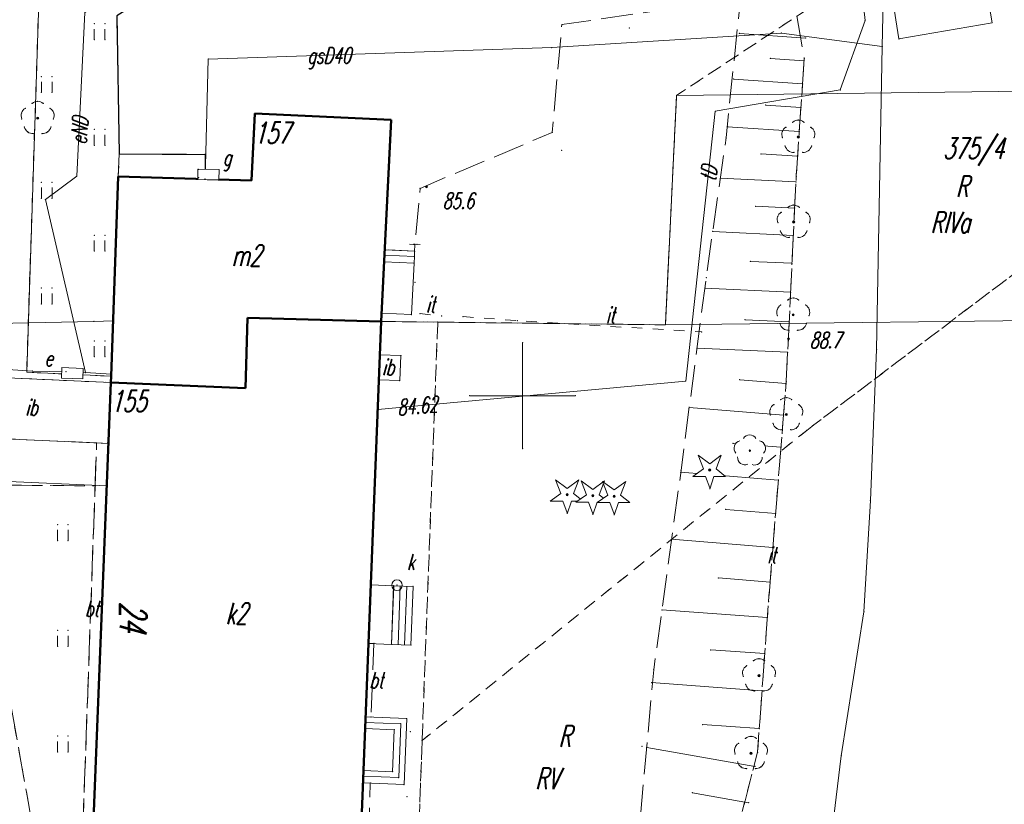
# Model space of a CAD drawing. Header units: metres. Extents: x 5537264 to 5541990, y 5958323 to 5965240.
# Tile 17 of 27: x 5539576 to 5539623, y 5961331 to 5961368. Entities that reach past the tile are written whole.
import ezdxf
from ezdxf.enums import TextEntityAlignment as Align

# ---------------------------------------------------------------- set-up
doc = ezdxf.new("R2010")
doc.units = ezdxf.units.M
for name, pattern in [('L_0_03', [1, 0.5, -0.5]), ('L_0_06', [2, 1.5, -0.5]), ('L_0_29', [0])]:
    doc.linetypes.add(name, pattern=pattern)
doc.layers.get('0').update_dxf_attribs({"linetype": 'CONTINUOUS', "lineweight": 18})
for name, color, linetype, lineweight in [('000_Inne__niezydentyfikowane_', 7, 'CONTINUOUS', 18), ('209_oznaczenie_konturu_klasyfikacyjnego', 3, 'CONTINUOUS', 18), ('210_oznaczenie_konturu_uzytku_gruntowego', 3, 'CONTINUOUS', 18), ('211_numer_dzialki_ewidencyjnej', 96, 'CONTINUOUS', 18), ('217_kontur_klasyfikacyjny', 3, 'L_0_03', 18), ('218_kontur_uzytku_gruntowego', 3, 'L_0_03', 18), ('219_dzialka_ewidencyjna', 96, 'CONTINUOUS', 18), ('238_Punkt_adresowy_budynku', 7, 'CONTINUOUS', 18), ('312_budynek_ewidencyjny', 7, 'CONTINUOUS', 50), ('312_oznaczenie_budynku_ewidencyjnego', 7, 'CONTINUOUS', 18), ('312_oznaczenie_budynku_ewidencyjnego_Atr117', 7, 'CONTINUOUS', 18), ('352_schody', 7, 'CONTINUOUS', 18), ('bt', 7, 'L_0_06', 18), ('chodnik', 7, 'L_0_06', 18), ('drzewo_lisciaste', 7, 'CONTINUOUS', 18), ('foliak_dla_projektanta', 5, 'CONTINUOUS', 18), ('gaz', 40, 'CONTINUOUS', 18), ('GES_UrzadzeniaSiecElektroenergetyczna_P', 7, 'CONTINUOUS', 18), ('GES_UrzadzeniaSiecGazowa_P', 7, 'CONTINUOUS', 18), ('ib', 7, 'CONTINUOUS', 18), ('inny_obiekt_zagospodarowania_terenu', 7, 'L_0_03', 18), ('inny_obiekt_zagospodarowania_terenu_Atr17', 7, 'CONTINUOUS', 18), ('IT', 96, 'L_0_03', 18), ('KR_ObiektKarto', 7, 'CONTINUOUS', 18), ('kraweznik', 7, 'CONTINUOUS', 25), ('mur_op', 7, 'L_0_29', 18), ('OT_ZagospodarowanieTerenu_P', 7, 'CONTINUOUS', 18), ('pikieta_naturalna', 7, 'CONTINUOUS', 18), ('pikieta_naturalna_Atr2', 7, 'CONTINUOUS', 18), ('przewod_elektroenergetyczny_podziemny', 7, 'CONTINUOUS', 18), ('przewod_elektroenergetyczny_podziemny_Atr1', 7, 'CONTINUOUS', 18), ('przewod_gazowy', 7, 'CONTINUOUS', 18), ('przewod_gazowy_Atr1', 7, 'CONTINUOUS', 18), ('przewod_kanalizacyjny', 7, 'CONTINUOUS', 18), ('przewod_telekomunikacyjny_podziemny', 7, 'CONTINUOUS', 18), ('przewod_telekomunikacyjny_podziemny_Atr1', 7, 'CONTINUOUS', 18), ('przewod_wodociagowy', 7, 'CONTINUOUS', 18), ('rzedna', 7, 'CONTINUOUS', 18), ('rzedna_Atr2', 7, 'CONTINUOUS', 18), ('sch', 7, 'CONTINUOUS', 18), ('skarpa_nieumocniona', 7, 'L_0_06', 18), ('studnia_kanalizacyjna', 7, 'CONTINUOUS', 18), ('studnia_kanalizacyjna_Atr17', 7, 'CONTINUOUS', 18), ('swietlik', 7, 'CONTINUOUS', 18), ('szafa_elektroenergetyczna_lub_kontener_Atr17', 7, 'CONTINUOUS', 18), ('trawnik', 7, 'L_0_03', 18), ('Wstawianie_ramki_sekcyjnej_z_opisem', 7, 'CONTINUOUS', 18)]:
    doc.layers.add(name, color=color, linetype=linetype, lineweight=lineweight)
doc.styles.get("Standard").update_dxf_attribs({"font": 'simplex.shx'})

# ---------------------------------------------------------------- blocks, each defined once
blk = doc.blocks.new('L_0_29_1')
at = {"color": 0, "linetype": 'Continuous', "lineweight": 13, "flags": 128}
blk.add_lwpolyline([(0, -0.5), (0, 0.5)], dxfattribs=at)
blk = doc.blocks.new('L_0_29_2')
at = {"color": 0, "linetype": 'Continuous', "lineweight": 13, "flags": 128}
blk.add_lwpolyline([(0, 0.5), (0, -0.5)], dxfattribs=at)
blk = doc.blocks.new('SUES')
at = {"color": 0, "linetype": 'Continuous', "lineweight": 18}
blk.add_wipeout([(1, 0.5), (1, -0.5), (-1, -0.5), (-1, 0.5)], dxfattribs=at)
at = {"color": 0, "linetype": 'Continuous', "lineweight": 18, "flags": 128}
blk.add_lwpolyline([(1, 0.5), (1, -0.5), (-1, -0.5), (-1, 0.5)], close=True, dxfattribs=at)
blk = doc.blocks.new('SUGS')
at = {"color": 0, "linetype": 'Continuous', "lineweight": 18}
blk.add_wipeout([(1, 0.5), (1, -0.5), (-1, -0.5), (-1, 0.5)], dxfattribs=at)
at = {"color": 0, "linetype": 'Continuous', "lineweight": 18, "flags": 128}
blk.add_lwpolyline([(1, 0.5), (1, -0.5), (-1, -0.5), (-1, 0.5)], close=True, dxfattribs=at)
blk = doc.blocks.new('OTZG')
at = {"color": 0, "linetype": 'Continuous', "lineweight": 13}
blk.add_wipeout([(0, -1.7), (-0.4, -0.6), (-1.6, -0.6), (-0.6, 0.1), (-1.1, 1.4), (0, 0.6), (1.1, 1.4), (0.6, 0.1), (1.5, -0.6), (0.4, -0.6), (0, -1.8)], dxfattribs=at)
at = {"linetype": 'Continuous', "lineweight": 13}
blk.add_hatch(color=0, dxfattribs=at).paths.add_polyline_path([(0, -0.1, 1), (0, 0.1, 1)])
at = {"color": 0, "linetype": 'Continuous', "lineweight": 13, "flags": 128}
blk.add_lwpolyline([(0, -1.7), (-0.4, -0.6), (-1.6, -0.6), (-0.6, 0.1), (-1.1, 1.4), (0, 0.6), (1.1, 1.4), (0.6, 0.1), (1.5, -0.6), (0.4, -0.6), (0, -1.8)], close=True, dxfattribs=at)
at = {"color": 0, "linetype": 'Continuous', "lineweight": 13}
blk.add_circle((0, 0), 0.1, dxfattribs=at)
blk = doc.blocks.new('OTZL')
at = {"color": 0, "linetype": 'Continuous', "lineweight": 13}
blk.add_wipeout([(0, -1.539), (0.769, -1.333), (1.333, -0.769), (1.539, 0), (1.333, 0.769), (0.769, 1.333), (0, 1.539), (-0.769, 1.333), (-1.333, 0.769), (-1.539, 0), (-1.333, -0.769), (-0.769, -1.333)], dxfattribs=at)
at = {"linetype": 'Continuous', "lineweight": 18}
blk.add_hatch(color=0, dxfattribs=at).paths.add_polyline_path([(0, -0.072, 1), (0, 0.072, 1)])
at = {"color": 0, "linetype": 'Continuous', "lineweight": 18}
blk.add_circle((0, 0), 0.0721, dxfattribs=at)
for centre, radius, start, end in [((-0.02, 0.82), 0.68, 29.53878, 149.62087), ((-0.8, 0.24), 0.7, 101.63363, 222.61406), ((0.78, 0.24), 0.7, 318.50353, 78.36637), ((-0.46, -0.64), 0.7, 175.10091, 291.50143), ((0.46, -0.66), 0.7, 249.44395, 4.89909)]:
    blk.add_arc(centre, radius, start, end, dxfattribs=at)

msp = doc.modelspace()

# ---------------------------------------------------------------- hatches: boundary and pattern name
at = {"layer": 'drzewo_lisciaste', "linetype": 'Continuous', "lineweight": 18}
for points in [[(5539577.06, 5961363.07, 1), (5539577.06, 5961363.17, 1)], [(5539613.05, 5961362.18, 1), (5539613.05, 5961362.28, 1)], [(5539612.83, 5961358.16, 1), (5539612.83, 5961358.26, 1)], [(5539612.81, 5961353.77, 1), (5539612.81, 5961353.87, 1)], [(5539612.48, 5961349.06, 1), (5539612.48, 5961349.16, 1)], [(5539611.19, 5961336.71, 1), (5539611.19, 5961336.81, 1)], [(5539610.81, 5961333.04, 1), (5539610.81, 5961333.14, 1)]]:
    msp.add_hatch(color=256, dxfattribs=at).paths.add_polyline_path(points)
at = {"layer": 'pikieta_naturalna', "linetype": 'Continuous', "lineweight": 18}
for points in [[(5539595.46, 5961359.835, 1), (5539595.46, 5961359.925, 1)], [(5539612.58, 5961352.645, 1), (5539612.58, 5961352.735, 1)]]:
    msp.add_hatch(color=256, dxfattribs=at).paths.add_polyline_path(points)
at = {"layer": 'rzedna', "linetype": 'Continuous', "lineweight": 18}
msp.add_hatch(color=256, dxfattribs=at).paths.add_polyline_path([(5539593.15, 5961349.305, 1), (5539593.15, 5961349.395, 1)])

# ---------------------------------------------------------------- linework, layer by layer
for p in [(5539616.21, 5961367.74), (5539579.739, 5961367.589), (5539580.239, 5961367.589), (5539601.863, 5961367.549), (5539605.06, 5961367.38), (5539579.739, 5961366.839), (5539580.239, 5961366.839), (5539610.26, 5961367.13), (5539612.25, 5961367.15), (5539613.4, 5961366.91), (5539617.806, 5961366.87), (5539601.38, 5961366.46), (5539617.02, 5961366.51), (5539585.13, 5961365.92), (5539611.72, 5961365.95), (5539613.33, 5961365.93), (5539613.32, 5961365.84), (5539577.239, 5961365.089), (5539577.739, 5961365.089), (5539609.99, 5961364.97), (5539613.25, 5961364.74), (5539615.03, 5961364.46), (5539577.239, 5961364.339), (5539577.739, 5961364.339), (5539576.472, 5961363.586), (5539576.799, 5961363.823), (5539577.06, 5961363.92), (5539577.321, 5961363.823), (5539577.648, 5961363.586), (5539611.51, 5961363.74), (5539613.17, 5961363.63), (5539576.3, 5961363.368), (5539576.311, 5961363.091), (5539577.06, 5961363.12), (5539577.809, 5961363.091), (5539577.82, 5961363.368), (5539587.33, 5961363.34), (5539587.33, 5961363.34), (5539587.33, 5961363.34), (5539609.12, 5961363.45), (5539576.436, 5961362.705), (5539577.684, 5961362.705), (5539579.739, 5961362.589), (5539580.239, 5961362.589), (5539593.78, 5961363.04), (5539593.78, 5961363.04), (5539593.78, 5961363.04), (5539609.7, 5961362.72), (5539612.462, 5961362.696), (5539612.789, 5961362.933), (5539613.05, 5961363.03), (5539613.311, 5961362.933), (5539613.638, 5961362.696), (5539576.59, 5961362.472), (5539576.859, 5961362.397), (5539577.261, 5961362.397), (5539577.53, 5961362.472), (5539601.408, 5961362.448), (5539609.63, 5961362.19), (5539612.29, 5961362.478), (5539612.301, 5961362.201), (5539613.05, 5961362.23), (5539613.09, 5961362.49), (5539613.799, 5961362.201), (5539613.81, 5961362.478), (5539579.739, 5961361.839), (5539580.239, 5961361.839), (5539612.426, 5961361.815), (5539613.674, 5961361.815), (5539580.92, 5961361.43), (5539580.92, 5961361.43), (5539584.98, 5961361.41), (5539584.98, 5961361.41), (5539601.86, 5961361.6), (5539611.28, 5961361.43), (5539612.58, 5961361.582), (5539612.849, 5961361.507), (5539613.01, 5961361.32), (5539613.251, 5961361.507), (5539613.52, 5961361.582), (5539578.91, 5961360.38), (5539580.87, 5961360.37), (5539580.87, 5961360.37), (5539580.87, 5961360.37), (5539609.36, 5961360.28), (5539612.95, 5961360.38), (5539577.239, 5961360.089), (5539577.739, 5961360.089), (5539587.18, 5961360.18), (5539587.18, 5961360.18), (5539587.18, 5961360.18), (5539595.154, 5961359.805), (5539595.46, 5961359.88), (5539612.94, 5961360.11), (5539577.239, 5961359.339), (5539577.739, 5961359.339), (5539577.43, 5961359.27), (5539611.03, 5961358.96), (5539612.569, 5961358.913), (5539612.83, 5961359.01), (5539612.88, 5961358.87), (5539613.091, 5961358.913), (5539612.07, 5961358.458), (5539612.242, 5961358.676), (5539613.418, 5961358.676), (5539613.59, 5961358.458), (5539612.081, 5961358.181), (5539612.83, 5961358.21), (5539613.579, 5961358.181), (5539579.739, 5961357.589), (5539580.239, 5961357.589), (5539609, 5961357.77), (5539612.206, 5961357.795), (5539612.36, 5961357.562), (5539612.629, 5961357.487), (5539612.81, 5961357.58), (5539613.031, 5961357.487), (5539613.3, 5961357.562), (5539613.454, 5961357.795), (5539593.5, 5961357.24), (5539594.851, 5961357.159), (5539594.887, 5961357.157), (5539594.909, 5961357.156), (5539594.91, 5961357.16), (5539594.91, 5961357.16), (5539594.91, 5961357.16), (5539595.01, 5961357.15), (5539579.739, 5961356.839), (5539580.239, 5961356.839), (5539593.465, 5961356.65), (5539593.477, 5961356.9), (5539594.882, 5961356.579), (5539594.894, 5961356.831), (5539593.449, 5961356.33), (5539594.867, 5961356.263), (5539610.78, 5961356.35), (5539612.75, 5961356.26), (5539593.41, 5961355.45), (5539594.91, 5961355.36), (5539608.69, 5961355.58), (5539577.239, 5961355.089), (5539577.739, 5961355.089), (5539608.63, 5961355.09), (5539612.68, 5961354.89), (5539577.239, 5961354.339), (5539577.739, 5961354.339), (5539612.222, 5961354.286), (5539612.549, 5961354.523), (5539612.81, 5961354.62), (5539613.071, 5961354.523), (5539613.398, 5961354.286), (5539593.327, 5961353.858), (5539593.329, 5961353.901), (5539593.33, 5961353.91), (5539594.747, 5961353.837), (5539595.15, 5961353.882), (5539596.177, 5961353.776), (5539597.185, 5961353.741), (5539612.05, 5961354.068), (5539612.061, 5961353.791), (5539612.81, 5961353.82), (5539613.559, 5961353.791), (5539613.57, 5961354.068), (5539579.72, 5961353.51), (5539580.63, 5961353.54), (5539586.99, 5961353.68), (5539586.99, 5961353.68), (5539593.31, 5961353.51), (5539593.31, 5961353.51), (5539593.31, 5961353.45), (5539593.31, 5961353.45), (5539593.31, 5961353.45), (5539593.31, 5961353.45), (5539593.31, 5961353.45), (5539593.31, 5961353.45), (5539593.31, 5961353.45), (5539595.99, 5961353.48), (5539599.762, 5961353.548), (5539610.53, 5961353.59), (5539612.186, 5961353.405), (5539612.62, 5961353.49), (5539613.434, 5961353.405), (5539608.47, 5961353.015), (5539612.34, 5961353.172), (5539612.609, 5961353.097), (5539613.011, 5961353.097), (5539613.28, 5961353.172), (5539579.739, 5961352.589), (5539580.239, 5961352.589), (5539600, 5961352.5), (5539612.58, 5961352.69), (5539593.248, 5961351.929), (5539593.25, 5961351.968), (5539594.244, 5961351.893), (5539608.26, 5961352.25), (5539612.55, 5961352.05), (5539616.75, 5961352.18), (5539579.739, 5961351.839), (5539580.239, 5961351.839), (5539576.81, 5961351.16), (5539580.54, 5961351.02), (5539580.53, 5961350.62), (5539580.54, 5961350.92), (5539580.54, 5961350.92), (5539593.202, 5961350.749), (5539593.203, 5961350.76), (5539594.191, 5961350.714), (5539607.72, 5961350.69), (5539610.28, 5961350.75), (5539612.47, 5961350.57), (5539612.48, 5961350.68), (5539580.51, 5961350.24), (5539586.89, 5961350.36), (5539586.89, 5961350.36), (5539597.5, 5961350), (5539600, 5961350), (5539602.5, 5961350), (5539611.892, 5961349.576), (5539612.219, 5961349.813), (5539612.48, 5961349.91), (5539612.741, 5961349.813), (5539613.068, 5961349.576), (5539593.15, 5961349.35), (5539593.15, 5961349.35), (5539607.89, 5961349.44), (5539611.72, 5961349.358), (5539611.731, 5961349.081), (5539612.35, 5961349.08), (5539612.48, 5961349.11), (5539613.229, 5961349.081), (5539613.24, 5961349.358), (5539611.856, 5961348.695), (5539613.104, 5961348.695), (5539612.01, 5961348.462), (5539612.279, 5961348.387), (5539612.681, 5961348.387), (5539612.95, 5961348.462), (5539613.45, 5961348.36), (5539579.85, 5961347.77), (5539580.376, 5961347.79), (5539580.41, 5961347.74), (5539600, 5961347.5), (5539612.23, 5961347.56), (5539580.39, 5961347.17), (5539607.49, 5961346.38), (5539607.5, 5961346.46), (5539612.1, 5961346.01), (5539579.778, 5961345.73), (5539579.782, 5961345.734), (5539580.33, 5961345.73), (5539616.46, 5961345.05), (5539609.62, 5961344.62), (5539611.98, 5961344.43), (5539577.999, 5961343.899), (5539578.499, 5961343.899), (5539577.999, 5961343.149), (5539578.499, 5961343.149), (5539607.05, 5961343.21), (5539611.85, 5961342.82), (5539609.27, 5961341.38), (5539611.71, 5961341.18), (5539592.824, 5961341.05), (5539593.899, 5961341.013), (5539594.06, 5961341.04), (5539594.819, 5961340.981), (5539611.64, 5961340.27), (5539606.6, 5961339.87), (5539616.15, 5961339.78), (5539611.58, 5961339.51), (5539577.999, 5961338.899), (5539578.499, 5961338.899), (5539577.999, 5961338.149), (5539578.499, 5961338.149), (5539592.719, 5961338.287), (5539592.97, 5961338.29), (5539592.97, 5961338.278), (5539593.803, 5961338.236), (5539594.717, 5961338.202), (5539608.91, 5961337.98), (5539610.929, 5961337.463), (5539611.19, 5961337.56), (5539611.451, 5961337.463), (5539611.46, 5961337.8), (5539606.21, 5961337.04), (5539610.43, 5961337.008), (5539610.602, 5961337.226), (5539611.778, 5961337.226), (5539611.95, 5961337.008), (5539610.441, 5961336.731), (5539611.19, 5961336.76), (5539611.939, 5961336.731), (5539606.11, 5961336.43), (5539610.566, 5961336.345), (5539610.72, 5961336.112), (5539610.989, 5961336.037), (5539611.33, 5961336.05), (5539611.391, 5961336.037), (5539611.66, 5961336.112), (5539611.814, 5961336.345), (5539592.579, 5961334.806), (5539592.83, 5961334.8), (5539592.83, 5961334.8), (5539594.52, 5961334.731), (5539592.557, 5961334.254), (5539592.56, 5961334.21), (5539592.569, 5961334.545), (5539593.93, 5961334.199), (5539594.238, 5961334.482), (5539608.52, 5961334.45), (5539611.2, 5961334.26), (5539577.999, 5961333.899), (5539578.499, 5961333.899), (5539594.69, 5961334.11), (5539610.549, 5961333.793), (5539610.81, 5961333.89), (5539611.071, 5961333.793), (5539595.25, 5961333.69), (5539605.65, 5961333.41), (5539605.88, 5961333.37), (5539610.05, 5961333.338), (5539610.222, 5961333.556), (5539611.398, 5961333.556), (5539611.57, 5961333.338), (5539577.999, 5961333.149), (5539578.499, 5961333.149), (5539610.061, 5961333.061), (5539610.81, 5961333.09), (5539611.12, 5961333.14), (5539611.559, 5961333.061), (5539615.08, 5961332.97), (5539610.186, 5961332.675), (5539610.34, 5961332.442), (5539610.609, 5961332.367), (5539611, 5961332.47), (5539611.011, 5961332.367), (5539611.28, 5961332.442), (5539611.434, 5961332.675), (5539592.469, 5961332.005), (5539592.48, 5961332.274), (5539593.856, 5961332.218), (5539594.141, 5961331.94), (5539592.457, 5961331.686), (5539592.797, 5961331.689), (5539592.8, 5961331.69), (5539592.8, 5961331.676), (5539594.396, 5961331.61), (5539592.44, 5961331.15), (5539594.54, 5961331.04), (5539608.04, 5961331.22), (5539610.7, 5961330.75)]:
    msp.add_point(p)
at = {"layer": '000_Inne__niezydentyfikowane_', "linetype": 'Continuous', "lineweight": 18, "flags": 128}
for points in [[(5539613.4, 5961366.91), (5539610.26, 5961367.13)], [(5539613.32, 5961365.84), (5539611.72, 5961365.95)], [(5539613.25, 5961364.74), (5539609.99, 5961364.97)], [(5539613.17, 5961363.63), (5539611.51, 5961363.74)], [(5539613.09, 5961362.49), (5539609.7, 5961362.72)], [(5539613.01, 5961361.32), (5539611.28, 5961361.43)], [(5539612.94, 5961360.11), (5539609.36, 5961360.28)], [(5539612.88, 5961358.87), (5539611.03, 5961358.96)], [(5539612.81, 5961357.58), (5539609, 5961357.77)], [(5539612.75, 5961356.26), (5539610.78, 5961356.35)], [(5539612.68, 5961354.89), (5539608.63, 5961355.09)], [(5539612.62, 5961353.49), (5539610.53, 5961353.59)], [(5539612.55, 5961352.05), (5539608.26, 5961352.25)], [(5539612.47, 5961350.57), (5539610.28, 5961350.75)], [(5539612.35, 5961349.08), (5539607.89, 5961349.44)], [(5539612.23, 5961347.56), (5539609.96, 5961347.74)], [(5539612.1, 5961346.01), (5539607.49, 5961346.38)], [(5539611.98, 5961344.43), (5539609.62, 5961344.62)], [(5539611.85, 5961342.82), (5539607.05, 5961343.21)], [(5539611.71, 5961341.18), (5539609.27, 5961341.38)], [(5539611.58, 5961339.51), (5539606.6, 5961339.87)], [(5539611.46, 5961337.8), (5539608.91, 5961337.98)], [(5539611.33, 5961336.05), (5539606.11, 5961336.43)], [(5539611.2, 5961334.26), (5539608.52, 5961334.45)], [(5539611, 5961332.47), (5539605.88, 5961333.37)], [(5539610.7, 5961330.75), (5539608.04, 5961331.22)]]:
    msp.add_lwpolyline(points, dxfattribs=at)
at = {"layer": '217_kontur_klasyfikacyjny', "lineweight": 18, "flags": 128}
for points in [[(5539614.22, 5961368.76), (5539607.29, 5961364.2)], [(5539613.45, 5961348.36), (5539634.87, 5961364.54)], [(5539634.87, 5961364.54), (5539613.45, 5961348.36)], [(5539607.29, 5961364.2), (5539606.76, 5961353.35)], [(5539595.99, 5961353.48), (5539595.25, 5961333.69)], [(5539606.76, 5961353.35), (5539595.99, 5961353.48)], [(5539595.25, 5961333.69), (5539613.45, 5961348.36)], [(5539613.45, 5961348.36), (5539595.25, 5961333.69)], [(5539595.25, 5961333.69), (5539594.96, 5961325.78)]]:
    msp.add_lwpolyline(points, dxfattribs=at)
at = {"layer": '218_kontur_uzytku_gruntowego', "lineweight": 18, "flags": 128}
for points in [[(5539577.42, 5961377.86), (5539576.54, 5961351.11)], [(5539576.54, 5961351.11), (5539577.42, 5961377.86)], [(5539614.22, 5961368.76), (5539607.29, 5961364.2)], [(5539607.29, 5961364.2), (5539614.22, 5961368.76)], [(5539613.45, 5961348.36), (5539634.87, 5961364.54)], [(5539634.87, 5961364.54), (5539613.45, 5961348.36)], [(5539607.29, 5961364.2), (5539606.76, 5961353.35)], [(5539606.76, 5961353.35), (5539607.29, 5961364.2)], [(5539586.89, 5961350.36), (5539586.99, 5961353.68)], [(5539586.99, 5961353.68), (5539586.89, 5961350.36)], [(5539586.99, 5961353.68), (5539593.31, 5961353.51)], [(5539593.31, 5961353.51), (5539586.99, 5961353.68)], [(5539593.31, 5961353.51), (5539595.99, 5961353.48)], [(5539595.99, 5961353.48), (5539593.31, 5961353.51)], [(5539595.99, 5961353.48), (5539595.25, 5961333.69)], [(5539595.25, 5961333.69), (5539595.99, 5961353.48)], [(5539606.76, 5961353.35), (5539595.99, 5961353.48)], [(5539595.99, 5961353.48), (5539606.76, 5961353.35)], [(5539576.54, 5961351.11), (5539580.54, 5961350.92)], [(5539580.54, 5961350.92), (5539576.54, 5961351.11)], [(5539580.54, 5961350.92), (5539580.53, 5961350.62)], [(5539580.53, 5961350.62), (5539580.54, 5961350.92)], [(5539580.53, 5961350.62), (5539586.89, 5961350.36)], [(5539586.89, 5961350.36), (5539580.53, 5961350.62)], [(5539595.25, 5961333.69), (5539613.45, 5961348.36)], [(5539613.45, 5961348.36), (5539595.25, 5961333.69)], [(5539594.96, 5961325.78), (5539595.25, 5961333.69)], [(5539595.25, 5961333.69), (5539594.96, 5961325.78)]]:
    msp.add_lwpolyline(points, dxfattribs=at)
at = {"layer": '219_dzialka_ewidencyjna', "linetype": 'Continuous', "lineweight": 18, "flags": 128}
for points in [[(5539576.54, 5961351.11), (5539577.42, 5961377.86)], [(5539607.29, 5961364.2), (5539649.19, 5961364.71)], [(5539606.76, 5961353.35), (5539607.29, 5961364.2)], [(5539606.76, 5961353.35), (5539649.32, 5961353.86)], [(5539586.89, 5961350.36), (5539586.99, 5961353.68)], [(5539586.99, 5961353.68), (5539593.31, 5961353.51)], [(5539593.31, 5961353.51), (5539606.76, 5961353.35)], [(5539576.54, 5961351.11), (5539580.54, 5961350.92)], [(5539580.53, 5961350.62), (5539580.54, 5961350.92)], [(5539580.53, 5961350.62), (5539586.89, 5961350.36)]]:
    msp.add_lwpolyline(points, dxfattribs=at)
at = {"layer": '312_budynek_ewidencyjny', "linetype": 'Continuous', "lineweight": 50, "flags": 128}
for points in [[(5539587.18, 5961360.18), (5539587.33, 5961363.34)], [(5539587.33, 5961363.34), (5539593.78, 5961363.04)], [(5539593.78, 5961363.04), (5539593.31, 5961353.51)], [(5539580.54, 5961350.92), (5539580.87, 5961360.37)], [(5539580.87, 5961360.37), (5539587.18, 5961360.18)], [(5539586.89, 5961350.36), (5539586.99, 5961353.68)], [(5539586.99, 5961353.68), (5539586.89, 5961350.36)], [(5539586.99, 5961353.68), (5539593.31, 5961353.51)], [(5539593.31, 5961353.51), (5539586.99, 5961353.68)], [(5539593.31, 5961353.51), (5539592.23, 5961325.88)], [(5539579.56, 5961326.37), (5539580.53, 5961350.62)], [(5539580.53, 5961350.62), (5539580.54, 5961350.92)], [(5539580.53, 5961350.62), (5539586.89, 5961350.36)], [(5539586.89, 5961350.36), (5539580.53, 5961350.62)]]:
    msp.add_lwpolyline(points, dxfattribs=at)
at = {"layer": '352_schody', "linetype": 'Continuous', "lineweight": 18, "flags": 128}
msp.add_lwpolyline([(5539584.98, 5961360.25), (5539580.87, 5961360.37), (5539580.92, 5961361.43), (5539584.98, 5961361.41)], close=True, dxfattribs=at)
msp.add_lwpolyline([(5539584.98, 5961360.25), (5539580.87, 5961360.37), (5539580.92, 5961361.43), (5539584.98, 5961361.41)], close=True, dxfattribs=at)
at = {"layer": 'bt', "lineweight": 18, "flags": 128}
for points in [[(5539593.477, 5961356.9), (5539593.78, 5961363.04), (5539587.33, 5961363.34), (5539587.18, 5961360.18), (5539584.98, 5961360.25), (5539584.98, 5961361.41), (5539580.92, 5961361.43), (5539580.81, 5961367.97), (5539586.53, 5961371.55), (5539592.36, 5961371.55), (5539593.12, 5961372), (5539596.86, 5961374.52), (5539597.08, 5961375.38), (5539600.421, 5961375.87), (5539610.25, 5961377.71), (5539610.22, 5961375.14), (5539605.29, 5961375.49), (5539605.13, 5961372.03), (5539609.91, 5961372.04), (5539609.899, 5961372.602), (5539610.57, 5961372.56), (5539610.3, 5961368.66), (5539609.722, 5961368.694), (5539601.863, 5961367.549), (5539601.408, 5961362.448), (5539595.154, 5961359.805), (5539594.91, 5961357.16), (5539594.894, 5961356.831)], [(5539579.56, 5961326.37), (5539592.23, 5961325.88), (5539592.457, 5961331.686), (5539592.8, 5961331.676), (5539592.6, 5961325.48), (5539579.075, 5961326.014), (5539579.85, 5961347.77), (5539580.41, 5961347.74)], [(5539592.719, 5961338.287), (5539592.97, 5961338.278), (5539592.83, 5961334.8), (5539592.579, 5961334.806)]]:
    msp.add_lwpolyline(points, close=True, dxfattribs=at)
at = {"layer": 'chodnik', "lineweight": 18, "flags": 128}
msp.add_lwpolyline([(5539573.85, 5961350.515), (5539573.48, 5961350.53), (5539573.4, 5961348.41), (5539573.779, 5961348.407), (5539573.76, 5961348.04), (5539579.85, 5961347.77), (5539579.782, 5961345.734), (5539573.9, 5961345.78), (5539575.85, 5961335.03), (5539577.75, 5961324.47), (5539591.47, 5961324.05), (5539596.39, 5961323.97), (5539596.46, 5961321.44), (5539596.5, 5961317.73), (5539595.14, 5961308.47), (5539594.22, 5961302.65), (5539593.77, 5961299.63), (5539593.49, 5961296), (5539591.99, 5961287.81), (5539591.61, 5961282.43), (5539589.13, 5961281.94), (5539589.56, 5961284.8), (5539591.9, 5961299.58), (5539594.42, 5961317.48), (5539594.72, 5961320.57), (5539594.65, 5961322.11), (5539590.73, 5961322.16), (5539578.09, 5961322.67), (5539578.89, 5961318.3), (5539577.2, 5961318.26), (5539576.39, 5961321.74), (5539574.24, 5961333.51), (5539573.16, 5961338.51), (5539571.77, 5961345.69), (5539570.5, 5961345.62), (5539570.5, 5961351.67), (5539570.52, 5961352.22), (5539573.55, 5961351.9), (5539573.87, 5961350.93)], close=True, dxfattribs=at)
at = {"layer": 'drzewo_lisciaste', "lineweight": 18}
for centre in [(5539577.06, 5961363.12), (5539613.05, 5961362.23), (5539612.83, 5961358.21), (5539612.81, 5961353.82), (5539612.48, 5961349.11), (5539611.19, 5961336.76), (5539610.81, 5961333.09)]:
    msp.add_circle(centre, 0.05, dxfattribs=at)
for centre, start, end in [((5539576.68, 5961363.244), 121.308, 202.548), ((5539577.06, 5961363.52), 49.272, 130.728), ((5539577.44, 5961363.244), 337.452, 58.692), ((5539576.825, 5961362.796), 193.221, 274.871), ((5539577.295, 5961362.796), 265.129, 346.779), ((5539612.67, 5961362.354), 121.308, 202.548), ((5539613.05, 5961362.63), 49.272, 130.728), ((5539613.43, 5961362.354), 337.452, 58.692), ((5539612.815, 5961361.906), 193.221, 274.871), ((5539613.285, 5961361.906), 265.129, 346.779), ((5539612.83, 5961358.61), 49.272, 130.728), ((5539612.45, 5961358.334), 121.308, 202.548), ((5539613.21, 5961358.334), 337.452, 58.692), ((5539612.595, 5961357.886), 193.221, 274.871), ((5539613.065, 5961357.886), 265.129, 346.779), ((5539612.43, 5961353.944), 121.308, 202.548), ((5539612.81, 5961354.22), 49.272, 130.728), ((5539613.19, 5961353.944), 337.452, 58.692), ((5539612.575, 5961353.496), 193.221, 274.871), ((5539613.045, 5961353.496), 265.129, 346.779), ((5539612.1, 5961349.234), 121.308, 202.548), ((5539612.48, 5961349.51), 49.272, 130.728), ((5539612.86, 5961349.234), 337.452, 58.692), ((5539612.245, 5961348.786), 193.221, 274.871), ((5539612.715, 5961348.786), 265.129, 346.779), ((5539611.19, 5961337.16), 49.272, 130.728), ((5539610.81, 5961336.884), 121.308, 202.548), ((5539611.57, 5961336.884), 337.452, 58.692), ((5539610.955, 5961336.436), 193.221, 274.871), ((5539611.425, 5961336.436), 265.129, 346.779), ((5539610.81, 5961333.49), 49.272, 130.728), ((5539610.43, 5961333.214), 121.308, 202.548), ((5539611.19, 5961333.214), 337.452, 58.692), ((5539610.575, 5961332.766), 193.221, 274.871), ((5539611.045, 5961332.766), 265.129, 346.779)]:
    msp.add_arc(centre, 0.4, start, end, dxfattribs=at)
at = {"layer": 'foliak_dla_projektanta', "linetype": 'Continuous', "lineweight": 18, "flags": 128}
msp.add_lwpolyline([(5539617.484, 5961368.892), (5539621.887, 5961369.575), (5539622.221, 5961367.627), (5539617.806, 5961366.87)], close=True, dxfattribs=at)
at = {"layer": 'gaz', "linetype": 'Continuous', "lineweight": 18, "flags": 128}
msp.add_lwpolyline([(5539584.685, 5961360.71), (5539584.68, 5961360.312)], dxfattribs=at)
at = {"layer": 'GES_UrzadzeniaSiecElektroenergetyczna_P', "color": 1}
msp.add_point((5539578.7, 5961351.06), dxfattribs=at)
at = {"layer": 'GES_UrzadzeniaSiecGazowa_P', "color": 52}
msp.add_point((5539585.14, 5961360.46), dxfattribs=at)
at = {"layer": 'ib', "linetype": 'Continuous', "lineweight": 18, "flags": 128}
msp.add_lwpolyline([(5539580.41, 5961347.74), (5539573.76, 5961348.04), (5539573.779, 5961348.407), (5539573.934, 5961348.406), (5539573.993, 5961350.511), (5539573.85, 5961350.515), (5539573.87, 5961350.93), (5539580.53, 5961350.62)], close=True, dxfattribs=at)
at = {"layer": 'inny_obiekt_zagospodarowania_terenu', "lineweight": 18, "flags": 128}
msp.add_lwpolyline([(5539610.151, 5961329.37), (5539611.12, 5961333.14), (5539611.64, 5961340.27), (5539612.48, 5961350.68), (5539612.95, 5961360.38), (5539613.33, 5961365.93)], dxfattribs=at)
at = {"layer": 'IT', "lineweight": 18, "flags": 128}
for points in [[(5539595.15, 5961353.882), (5539596.177, 5961353.776)], [(5539597.185, 5961353.741), (5539599.762, 5961353.548), (5539608.47, 5961353.015)]]:
    msp.add_lwpolyline(points, dxfattribs=at)
at = {"layer": 'KR_ObiektKarto', "linetype": 'Continuous', "lineweight": 18, "flags": 128}
for points in [[(5539593.803, 5961338.236), (5539593.906, 5961341.013)], [(5539594.113, 5961338.224), (5539594.216, 5961341.002)], [(5539594.423, 5961338.213), (5539594.526, 5961340.991)]]:
    msp.add_lwpolyline(points, dxfattribs=at)
at = {"layer": 'kraweznik', "linetype": 'Continuous', "lineweight": 25, "flags": 128}
msp.add_lwpolyline([(5539597.08, 5961375.38), (5539596.86, 5961374.52), (5539593.12, 5961372), (5539592.36, 5961371.55), (5539586.53, 5961371.55), (5539580.81, 5961367.97), (5539580.92, 5961361.43), (5539584.98, 5961361.41), (5539584.98, 5961360.25)], dxfattribs=at)
at = {"layer": 'OT_ZagospodarowanieTerenu_P', "color": 96}
for p in [(5539610.758, 5961347.4), (5539608.857, 5961346.485), (5539602.113, 5961345.317), (5539603.328, 5961345.269), (5539604.335, 5961345.244)]:
    msp.add_point(p, dxfattribs=at)
at = {"layer": 'pikieta_naturalna', "lineweight": 18}
for centre in [(5539595.46, 5961359.88), (5539612.58, 5961352.69)]:
    msp.add_circle(centre, 0.045, dxfattribs=at)
at = {"layer": 'przewod_elektroenergetyczny_podziemny', "linetype": 'Continuous', "lineweight": 18, "flags": 128}
for points in [[(5539616.14, 5961379.68), (5539614, 5961380.46), (5539608.51, 5961379.92), (5539596.65, 5961378.38), (5539596.02, 5961378.1), (5539594.18, 5961373.84), (5539586.61, 5961372.51), (5539579.29, 5961368.12), (5539578.91, 5961360.38), (5539577.43, 5961359.27), (5539579.33, 5961351.09)], [(5539579.33, 5961351.09), (5539578.4, 5961351.13), (5539576.81, 5961351.16), (5539570.99, 5961351.55)], [(5539580.54, 5961351.02), (5539579.33, 5961351.09)]]:
    msp.add_lwpolyline(points, dxfattribs=at)
at = {"layer": 'przewod_gazowy', "linetype": 'Continuous', "lineweight": 18, "flags": 128}
for points in [[(5539631.96, 5961401.64), (5539637.15, 5961400.44), (5539636.54, 5961394.5), (5539634.49, 5961387.26), (5539634.83, 5961376.24), (5539626.91, 5961372.38), (5539622.04, 5961373.05), (5539618.07, 5961372.06), (5539617.08, 5961369.4), (5539617.02, 5961366.51)], [(5539617.02, 5961366.51), (5539612.25, 5961367.15), (5539601.38, 5961366.46), (5539585.13, 5961365.92), (5539584.98, 5961360.25)], [(5539617.02, 5961366.51), (5539616.75, 5961352.18), (5539616.46, 5961345.05), (5539616.15, 5961339.78), (5539615.08, 5961332.97), (5539614.03, 5961324.36), (5539612.95, 5961319.45), (5539611.34, 5961315.57), (5539610, 5961311.3), (5539606.64, 5961302.59), (5539602.88, 5961293.99), (5539600.8, 5961289.38), (5539599.49, 5961285.15), (5539600.01, 5961280.28), (5539600.18, 5961274.27), (5539600.25, 5961266.4), (5539600.19, 5961256.71), (5539600.12, 5961251.91)]]:
    msp.add_lwpolyline(points, dxfattribs=at)
at = {"layer": 'przewod_kanalizacyjny', "linetype": 'Continuous', "lineweight": 18, "flags": 128}
msp.add_lwpolyline([(5539549.76, 5961345.36), (5539552.38, 5961345.49), (5539554.31, 5961345.93), (5539556.57, 5961346.81), (5539568.25, 5961346.16), (5539575.34, 5961345.95), (5539580.33, 5961345.73)], dxfattribs=at)
at = {"layer": 'przewod_telekomunikacyjny_podziemny', "linetype": 'Continuous', "lineweight": 18, "flags": 128}
msp.add_lwpolyline([(5539621.97, 5961383.07), (5539614.45, 5961381.26), (5539615.68, 5961372.42), (5539616.21, 5961367.74), (5539615.03, 5961364.46), (5539609.12, 5961363.45), (5539607.72, 5961350.69), (5539593.15, 5961349.35)], dxfattribs=at)
at = {"layer": 'przewod_wodociagowy', "linetype": 'Continuous', "lineweight": 18, "flags": 128}
msp.add_lwpolyline([(5539541.4, 5961352.89), (5539549.54, 5961353.06), (5539562.83, 5961353.16), (5539579.72, 5961353.51), (5539580.63, 5961353.54)], dxfattribs=at)
at = {"layer": 'rzedna', "lineweight": 18}
msp.add_circle((5539593.15, 5961349.35), 0.045, dxfattribs=at)
at = {"layer": 'sch', "linetype": 'Continuous', "lineweight": 18, "flags": 128}
for points in [[(5539594.882, 5961356.579), (5539594.867, 5961356.263), (5539593.449, 5961356.33), (5539593.465, 5961356.65)], [(5539593.477, 5961356.9), (5539594.894, 5961356.831), (5539594.882, 5961356.579), (5539593.465, 5961356.65)], [(5539593.449, 5961356.33), (5539594.867, 5961356.263), (5539594.747, 5961353.837), (5539593.33, 5961353.91)], [(5539593.803, 5961338.236), (5539592.719, 5961338.287), (5539592.824, 5961341.05), (5539593.899, 5961341.013)], [(5539593.899, 5961341.013), (5539594.819, 5961340.981), (5539594.717, 5961338.202), (5539593.803, 5961338.236)], [(5539592.579, 5961334.806), (5539594.52, 5961334.731), (5539594.396, 5961331.61), (5539592.457, 5961331.686)], [(5539592.569, 5961334.545), (5539594.238, 5961334.482), (5539594.141, 5961331.94), (5539592.469, 5961332.005)], [(5539592.557, 5961334.254), (5539593.93, 5961334.199), (5539593.856, 5961332.218), (5539592.48, 5961332.274)]]:
    msp.add_lwpolyline(points, close=True, dxfattribs=at)
at = {"layer": 'skarpa_nieumocniona', "lineweight": 18, "flags": 128}
msp.add_lwpolyline([(5539605.581, 5961330.108), (5539606.21, 5961337.04), (5539607.5, 5961346.46), (5539608.69, 5961355.58), (5539609.63, 5961362.19), (5539610.3, 5961368.66), (5539612.89, 5961368.52), (5539613.33, 5961365.93), (5539612.95, 5961360.38), (5539612.48, 5961350.68), (5539611.64, 5961340.27), (5539611.12, 5961333.14), (5539610.151, 5961329.37)], close=True, dxfattribs=at)
at = {"layer": 'studnia_kanalizacyjna', "lineweight": 18}
msp.add_circle((5539594.06, 5961341.04), 0.25, dxfattribs=at)
at = {"layer": 'swietlik', "linetype": 'Continuous', "lineweight": 18, "flags": 128}
msp.add_lwpolyline([(5539594.244, 5961351.893), (5539594.191, 5961350.714), (5539593.202, 5961350.749), (5539593.248, 5961351.929)], close=True, dxfattribs=at)
at = {"layer": 'trawnik', "lineweight": 18, "flags": 128}
for points in [[(5539573.55, 5961351.9), (5539573.27, 5961370.67), (5539573.14, 5961373.24), (5539582.04, 5961374.29), (5539588.07, 5961375.32), (5539595.34, 5961376.74), (5539597.08, 5961375.38), (5539596.86, 5961374.52), (5539593.12, 5961372), (5539592.36, 5961371.55), (5539586.53, 5961371.55), (5539580.81, 5961367.97), (5539580.92, 5961361.43), (5539580.87, 5961360.37), (5539580.54, 5961350.92), (5539580.53, 5961350.62), (5539573.87, 5961350.93)], [(5539577.652, 5961325.012), (5539575.85, 5961335.03), (5539573.9, 5961345.78), (5539579.782, 5961345.734), (5539579.075, 5961326.014), (5539592.6, 5961325.48), (5539592.445, 5961324.71)]]:
    msp.add_lwpolyline(points, close=True, dxfattribs=at)
for points in [[(5539579.739, 5961366.839), (5539579.739, 5961367.589)], [(5539580.239, 5961366.839), (5539580.239, 5961367.589)], [(5539577.239, 5961364.339), (5539577.239, 5961365.089)], [(5539577.739, 5961364.339), (5539577.739, 5961365.089)], [(5539579.739, 5961361.839), (5539579.739, 5961362.589)], [(5539580.239, 5961361.839), (5539580.239, 5961362.589)], [(5539577.239, 5961359.339), (5539577.239, 5961360.089)], [(5539577.739, 5961359.339), (5539577.739, 5961360.089)], [(5539579.739, 5961356.839), (5539579.739, 5961357.589)], [(5539580.239, 5961356.839), (5539580.239, 5961357.589)], [(5539577.239, 5961354.339), (5539577.239, 5961355.089)], [(5539577.739, 5961354.339), (5539577.739, 5961355.089)], [(5539579.739, 5961351.839), (5539579.739, 5961352.589)], [(5539580.239, 5961351.839), (5539580.239, 5961352.589)], [(5539577.999, 5961343.149), (5539577.999, 5961343.899)], [(5539578.499, 5961343.149), (5539578.499, 5961343.899)], [(5539577.999, 5961338.149), (5539577.999, 5961338.899)], [(5539578.499, 5961338.149), (5539578.499, 5961338.899)], [(5539577.999, 5961333.149), (5539577.999, 5961333.899)], [(5539578.499, 5961333.149), (5539578.499, 5961333.899)]]:
    msp.add_lwpolyline(points, dxfattribs=at)
at = {"layer": 'Wstawianie_ramki_sekcyjnej_z_opisem', "linetype": 'Continuous', "lineweight": 18, "flags": 128}
for points in [[(5539600, 5961347.5), (5539600, 5961352.5)], [(5539600, 5961347.5), (5539600, 5961352.5)], [(5539600, 5961347.5), (5539600, 5961352.5)], [(5539600, 5961347.5), (5539600, 5961352.5)], [(5539597.5, 5961350), (5539600, 5961350)], [(5539597.5, 5961350), (5539600, 5961350)], [(5539600, 5961350), (5539602.5, 5961350)], [(5539600, 5961350), (5539602.5, 5961350)]]:
    msp.add_lwpolyline(points, dxfattribs=at)

# ---------------------------------------------------------------- block references
at = {"layer": 'mur_op', "linetype": 'Continuous', "xscale": 0.5, "yscale": 0.5, "zscale": 0.5}
for name, p, rotation in [('L_0_29_2', (5539594.91, 5961357.16), 267.19), ('L_0_29_1', (5539593.329, 5961353.901), 357.4)]:
    msp.add_blockref(name, p, dxfattribs=dict(at, rotation=rotation))

# ---------------------------------------------------------------- texts
at = {"layer": '209_oznaczenie_konturu_klasyfikacyjnego', "lineweight": 20, "oblique": 15, "width": 0.66}
for s, p in [('RIVa', (5539619.3, 5961358.7)), ('RV', (5539600.6, 5961332.4))]:
    msp.add_text(s, height=1, dxfattribs=at).set_placement(p, align=Align.TOP_LEFT)
at = {"layer": '210_oznaczenie_konturu_uzytku_gruntowego', "lineweight": 20, "oblique": 15, "width": 0.66}
for p in [(5539620.5, 5961360.4), (5539601.7, 5961334.4)]:
    msp.add_text('R', height=1, dxfattribs=at).set_placement(p, align=Align.TOP_LEFT)
at = {"layer": '211_numer_dzialki_ewidencyjnej', "lineweight": 20, "oblique": 15, "width": 0.66}
msp.add_text('375/4', height=1, dxfattribs=at).set_placement((5539619.9, 5961362.2), align=Align.TOP_LEFT)
at = {"layer": '238_Punkt_adresowy_budynku', "lineweight": 25, "oblique": 15, "width": 0.66}
msp.add_text('24', height=1.25, rotation=-90, dxfattribs=at).set_placement((5539582.205, 5961340.245), align=Align.TOP_LEFT)
msp.add_text('24', height=1.25, rotation=-90, dxfattribs=at).set_placement((5539582.205, 5961340.245), align=Align.TOP_LEFT)
at = {"layer": '312_oznaczenie_budynku_ewidencyjnego', "lineweight": 20, "oblique": 15, "width": 0.66}
for s, p in [('157', (5539587.3, 5961362.93)), ('155', (5539580.51, 5961350.24))]:
    msp.add_text(s, height=1, dxfattribs=at).set_placement(p, align=Align.TOP_LEFT)
at = {"layer": '312_oznaczenie_budynku_ewidencyjnego_Atr117', "lineweight": 20, "oblique": 15, "width": 0.66}
for s, p in [('m2', (5539586.23, 5961357.13)), ('k2', (5539585.94, 5961340.2))]:
    msp.add_text(s, height=1, dxfattribs=at).set_placement(p, align=Align.TOP_LEFT)
at = {"layer": 'bt', "lineweight": 15, "oblique": 15, "width": 0.66}
for p in [(5539579.3, 5961340.3), (5539592.76, 5961336.92)]:
    msp.add_text('bt', height=0.75, dxfattribs=at).set_placement(p, align=Align.TOP_LEFT)
at = {"layer": 'ib', "lineweight": 15, "oblique": 15, "width": 0.66}
msp.add_text('ib', height=0.75, dxfattribs=at).set_placement((5539576.486, 5961349.814), align=Align.TOP_LEFT)
at = {"layer": 'inny_obiekt_zagospodarowania_terenu_Atr17', "lineweight": 15, "oblique": 15, "width": 0.66}
msp.add_text('it', height=0.75, dxfattribs=at).set_placement((5539611.58, 5961342.83), align=Align.TOP_LEFT)
at = {"layer": 'IT', "lineweight": 15, "oblique": 15, "width": 0.66}
for p in [(5539595.44, 5961354.69), (5539603.95, 5961354.18)]:
    msp.add_text('it', height=0.75, dxfattribs=at).set_placement(p, align=Align.TOP_LEFT)
at = {"layer": 'pikieta_naturalna_Atr2', "lineweight": 15, "oblique": 15, "width": 0.66}
for s, p in [('85.6', (5539596.22, 5961359.59)), ('88.7', (5539613.59, 5961353))]:
    msp.add_text(s, height=0.75, dxfattribs=at).set_placement(p, align=Align.TOP_LEFT)
at = {"layer": 'przewod_elektroenergetyczny_podziemny_Atr1', "lineweight": 15, "oblique": 15, "width": 0.66}
msp.add_text('eND', height=0.75, rotation=85.6, dxfattribs=at).set_placement((5539578.616, 5961361.909), align=Align.TOP_LEFT)
at = {"layer": 'przewod_gazowy_Atr1', "lineweight": 15, "oblique": 15, "width": 0.66}
msp.add_text('gsD40', height=0.75, rotation=0.3, dxfattribs=at).set_placement((5539589.818, 5961366.455), align=Align.TOP_LEFT)
at = {"layer": 'przewod_telekomunikacyjny_podziemny_Atr1', "lineweight": 15, "oblique": 15, "width": 0.66}
msp.add_text('tD', height=0.75, rotation=82.1, dxfattribs=at).set_placement((5539608.389, 5961360.211), align=Align.TOP_LEFT)
at = {"layer": 'rzedna_Atr2', "lineweight": 15, "oblique": 15, "width": 0.66}
msp.add_text('84.62', height=0.75, rotation=5.3, dxfattribs=at).set_placement((5539594.036, 5961349.803), align=Align.TOP_LEFT)
at = {"layer": 'studnia_kanalizacyjna_Atr17', "lineweight": 15, "oblique": 15, "width": 0.66}
msp.add_text('k', height=0.75, dxfattribs=at).set_placement((5539594.534, 5961342.508), align=Align.TOP_LEFT)
at = {"layer": 'swietlik', "lineweight": 15, "oblique": 15, "width": 0.66}
msp.add_text('ib', height=0.75, dxfattribs=at).set_placement((5539593.36, 5961351.72), align=Align.TOP_LEFT)
at = {"layer": 'szafa_elektroenergetyczna_lub_kontener_Atr17', "lineweight": 15, "oblique": 15, "width": 0.66}
msp.add_text('e', height=0.75, dxfattribs=at).set_placement((5539577.391, 5961352.141), align=Align.TOP_LEFT)

# ---------------------------------------------------------------- next in the draw order: block references
at = {"layer": 'GES_UrzadzeniaSiecElektroenergetyczna_P', "color": 1, "linetype": 'Continuous', "xscale": 0.5, "yscale": 0.5, "zscale": 0.5, "rotation": 358}
msp.add_blockref('SUES', (5539578.7, 5961351.06), dxfattribs=at)
at = {"layer": 'GES_UrzadzeniaSiecGazowa_P', "color": 52, "linetype": 'Continuous', "xscale": 0.5, "yscale": 0.5, "zscale": 0.5, "rotation": 359}
msp.add_blockref('SUGS', (5539585.14, 5961360.46), dxfattribs=at)
at = {"layer": 'OT_ZagospodarowanieTerenu_P', "color": 96, "linetype": 'Continuous', "xscale": 0.5, "yscale": 0.5, "zscale": 0.5}
for name, p in [('OTZL', (5539610.758, 5961347.4)), ('OTZG', (5539608.857, 5961346.485)), ('OTZG', (5539602.113, 5961345.317))]:
    msp.add_blockref(name, p, dxfattribs=at)

# ---------------------------------------------------------------- next in the draw order: linework, layer by layer
for p in [(5539584.68, 5961360.312), (5539584.685, 5961360.71), (5539584.98, 5961360.25), (5539584.98, 5961360.25), (5539578.4, 5961351.13), (5539579.33, 5961351.09), (5539609.96, 5961347.74)]:
    msp.add_point(p)

# ---------------------------------------------------------------- next in the draw order: block references
msp.add_blockref('OTZG', (5539603.328, 5961345.269), dxfattribs=at)

# ---------------------------------------------------------------- next in the draw order: texts
at = {"layer": 'gaz', "lineweight": 15, "oblique": 15, "width": 0.66}
msp.add_text('g', height=0.75, dxfattribs=at).set_placement((5539585.82, 5961361.639), align=Align.TOP_LEFT)

# ---------------------------------------------------------------- next in the draw order: block references
at = {"layer": 'OT_ZagospodarowanieTerenu_P', "color": 96, "linetype": 'Continuous', "xscale": 0.5, "yscale": 0.5, "zscale": 0.5}
msp.add_blockref('OTZG', (5539604.335, 5961345.244), dxfattribs=at)

doc.saveas('drawing.dxf')
